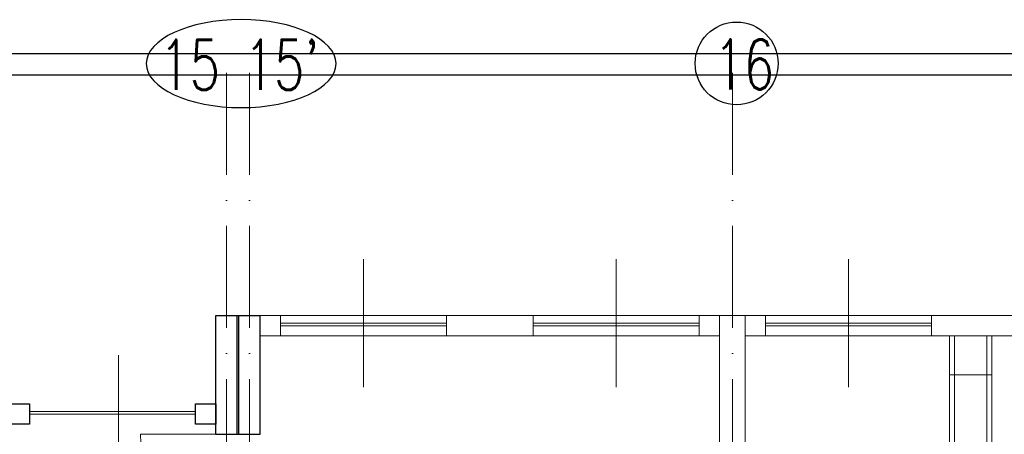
# Model space of a CAD drawing. Header units: millimetres. Extents: x -6513 to 30474, y -6915 to 65597.
# Tile 182 of 256: x 4987 to 6144, y 17388 to 17876. Entities that reach past the tile are written whole.
import ezdxf

# ---------------------------------------------------------------- set-up
doc = ezdxf.new("R2010")
doc.units = ezdxf.units.MM
doc.linetypes.add('ACAD_ISO10W100', pattern=[18, 12, -3, 0, -3])
doc.layers.get('0').update_dxf_attribs({"color": 8})
for name, color, linetype, lineweight in [('A_cienka', 8, 'Continuous', 5), ('A_linia przekroj', 8, 'Continuous', 25), ('A_osie', 8, 'ACAD_ISO10W100', 5), ('A_widok', 8, 'Continuous', 13), ('R-TABELKA', 8, 'Continuous', 25)]:
    doc.layers.add(name, color=color, linetype=linetype, lineweight=lineweight)
doc.layers.add('Tekst', color=8, linetype='Continuous')
doc.styles.add('SIMPLEXD', font='SIMPLEX.SHX', dxfattribs={"width": 0.6})

# ---------------------------------------------------------------- blocks, each defined once
blk = doc.blocks.new('drzwi schem')
at = {"color": 252}
blk.add_line((0, 0), (0, 1), dxfattribs=at)
at = {"color": 252, "ltscale": 10}
blk.add_line((0.5, -0.093), (0.5, 1.04), dxfattribs=at)
at = {"color": 252}
blk.add_arc((0, 0), 1, 0, 90, dxfattribs=at)

msp = doc.modelspace()

# ---------------------------------------------------------------- linework, layer by layer
at = {"layer": 'A_cienka', "ltscale": 10}
for p, q in [((5391.054, 17443.178), (5391.054, 17593.975)), ((5688.054, 17443.178), (5688.054, 17593.975)), ((5961.054, 17443.178), (5961.054, 17593.975)), ((5103.178, 17330.225), (5103.178, 17481.022))]:
    msp.add_line(p, q, dxfattribs=at)
at = {"layer": 'A_cienka'}
for p, q in [((5269.554, 17527.577), (7544.554, 17527.577)), ((5488.554, 17518.577), (5293.554, 17518.577)), ((5590.554, 17518.577), (5785.554, 17518.577)), ((6058.554, 17518.577), (5863.554, 17518.577)), ((5488.554, 17515.577), (5293.554, 17515.577)), ((5590.554, 17515.577), (5785.554, 17515.577)), ((6058.554, 17515.577), (5863.554, 17515.577)), ((5269.554, 17503.577), (5809.554, 17503.577)), ((5839.554, 17503.577), (6379.554, 17503.577)), ((6079.554, 17457.698), (6129.554, 17457.698)), ((4998.554, 17414.624), (5193.554, 17414.624)), ((4998.554, 17411.624), (5193.554, 17411.624))]:
    msp.add_line(p, q, dxfattribs=at)
at = {"layer": 'A_linia przekroj'}
for p, q in [((5217.554, 17387.954), (5217.554, 17527.577)), ((5217.554, 17527.577), (5269.554, 17527.577)), ((5242.554, 17387.954), (5242.554, 17527.577)), ((5244.554, 17387.954), (5244.554, 17527.577)), ((5269.554, 17387.954), (5269.554, 17527.577)), ((5217.554, 17387.954), (5217.554, 17503.577)), ((5217.554, 17387.954), (5269.554, 17387.954))]:
    msp.add_line(p, q, dxfattribs=at)
for points in [[(4896.554, 17423.624), (4998.554, 17423.624), (4998.554, 17399.624), (4896.554, 17399.624)], [(5217.554, 17399.624), (5193.554, 17399.624), (5193.554, 17423.624), (5217.554, 17423.624)]]:
    msp.add_lwpolyline(points, close=True, dxfattribs=at)
at = {"layer": 'A_osie', "ltscale": 10}
for p, q in [((5230.054, 16072.134), (5230.054, 17824.193)), ((5230.054, 16072.134), (5230.054, 17824.193)), ((5257.054, 16072.134), (5257.054, 17824.193)), ((5257.054, 16072.134), (5257.054, 17824.193)), ((5824.554, 16072.134), (5824.554, 17824.193)), ((5824.554, 16072.134), (5824.554, 17824.193))]:
    msp.add_line(p, q, dxfattribs=at)
at = {"layer": 'A_widok', "ltscale": 5}
for p, q in [((5809.554, 16901.577), (5809.554, 17527.577)), ((5839.554, 16901.577), (5839.554, 17527.577)), ((6079.554, 17503.577), (6079.554, 16907.577)), ((6085.554, 17503.577), (6085.554, 16907.577)), ((6123.554, 17503.577), (6123.554, 16907.577)), ((6129.554, 17503.577), (6129.554, 17104.577))]:
    msp.add_line(p, q, dxfattribs=at)
for points in [[(5269.554, 17503.577), (5293.554, 17503.577), (5293.554, 17527.577), (5269.554, 17527.577)], [(5488.554, 17527.577), (5590.554, 17527.577), (5590.554, 17503.577), (5488.554, 17503.577)], [(5809.554, 17503.577), (5785.554, 17503.577), (5785.554, 17527.577), (5809.554, 17527.577)], [(5839.554, 17503.577), (5863.554, 17503.577), (5863.554, 17527.577), (5839.554, 17527.577)], [(6058.554, 17527.577), (6160.554, 17527.577), (6160.554, 17503.577), (6058.554, 17503.577)]]:
    msp.add_lwpolyline(points, close=True, dxfattribs=at)
at = {"layer": 'R-TABELKA'}
for p, q in [((-3136.084, 17835.732), (8327.828, 17835.732)), ((-3011.084, 17810.732), (8302.828, 17810.732))]:
    msp.add_line(p, q, dxfattribs=at)
at = {"layer": 'Tekst'}
msp.add_circle((5829.565, 17824.193), 48.725, dxfattribs=at)
at = {"layer": 'Tekst', "extrusion": (0, 0, -1)}
msp.add_ellipse((5247.416, 17823.956), major_axis=(111.531, 0), ratio=0.46389876, dxfattribs=at)

# ---------------------------------------------------------------- block references
at = {"layer": 'A_widok', "ltscale": 5, "xscale": -100, "yscale": 100, "zscale": 100, "rotation": 89.99999999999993}
msp.add_blockref('drzwi schem', (5229.104, 17387.954), dxfattribs=at)

# ---------------------------------------------------------------- texts
at = {"layer": 'Tekst', "style": 'SIMPLEXD', "width": 0.7}
for s, p in [("15 15'", (5151.518, 17793.093)), ('16', (5802.723, 17793.424))]:
    msp.add_text(s, height=59.049, dxfattribs=at).set_placement(p)

doc.saveas('drawing.dxf')
